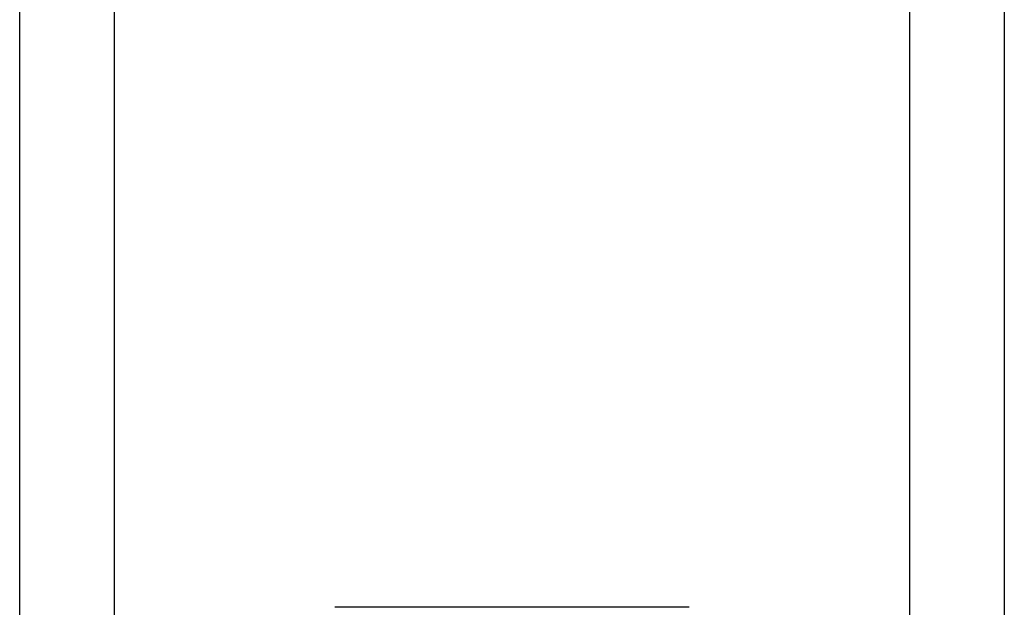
# Model space of a CAD drawing. Header units: inches. Extents: x 0 to 101, y -11 to 66.
# Tile 6 of 86: x 7.613 to 8.305, y 24.757 to 25.17. Entities that reach past the tile are written whole.
import ezdxf

# ---------------------------------------------------------------- set-up
doc = ezdxf.new("R2010")
doc.units = ezdxf.units.IN
doc.header["$LTSCALE"] = 6.067211
doc.header["$MEASUREMENT"] = 0
doc.layers.add('Visible Edges(ANSI)', color=7, linetype='Continuous', lineweight=25)
doc.layers.add('Visible Tangent Edges(ANSI)', color=7, linetype='Continuous', lineweight=25)

msp = doc.modelspace()

# ---------------------------------------------------------------- linework, layer by layer
at = {"layer": 'Visible Edges(ANSI)'}
for p, q in [((7.61292, 24.11445), (7.61292, 45.5296)), ((8.30517, 45.5296), (8.30517, 24.11445)), ((8.08364, 24.757), (7.83445, 24.757))]:
    msp.add_line(p, q, dxfattribs=at)
at = {"layer": 'Visible Tangent Edges(ANSI)'}
for p, q in [((7.67925, 45.5296), (7.67925, 24.11445)), ((8.23884, 24.11445), (8.23884, 45.5296))]:
    msp.add_line(p, q, dxfattribs=at)

doc.saveas('drawing.dxf')
